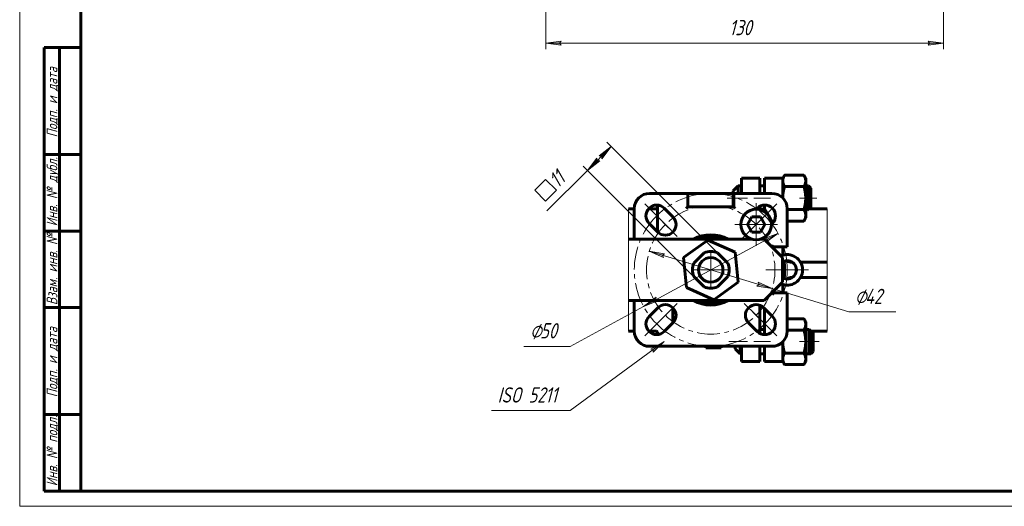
# Model space of a CAD drawing. Header units: millimetres. Extents: x 0 to 594, y 0 to 420.
# Tile 1 of 3: x 0 to 322, y 0 to 159. Entities that reach past the tile are written whole.
import ezdxf

# ---------------------------------------------------------------- set-up
doc = ezdxf.new("R2010")
doc.units = ezdxf.units.MM
for name, pattern in [('K5LT_AXLED', [12, 7.5, -1.5, 1.5, -1.5]), ('K5LT_BASIC', [0]), ('K5LT_THIN', [0]), ('K5LT_THIN_INCLUDED_TO_HATCHING', [0])]:
    doc.linetypes.add(name, pattern=pattern)
doc.layers.add('Системный слой', color=7, linetype='Continuous')
doc.layers.add('Системный слой (1)', color=7, linetype='Continuous', true_color=0x6c6c6c)
doc.styles.add('KDIMTEXTSTYLE', font='txt', dxfattribs={"width": 0.96, "oblique": 15, "height": 5})
doc.styles.add('KTEXTSTYLE', font='txt', dxfattribs={"width": 0.96, "height": 5})
doc.dimstyles.new('KDIMSTYLE (1.00)', dxfattribs={"dimtxt": 5, "dimasz": 1, "dimexe": 2, "dimexo": 0, "dimgap": 1, "dimtad": 1, "dimtxsty": 'KDIMTEXTSTYLE', "dimsah": 1, "dimcen": 0, "dimdle": 1, "dimadec": 0, "dimazin": 0, "dimtfac": 0.667, "dimtmove": 0, "dimatfit": 3, "dimfxl": 1, "dimtvp": 1, "dimtolj": 1, "dimtzin": 0, "dimarcsym": 0})

# ---------------------------------------------------------------- blocks, each defined once
blk = doc.blocks.new('D3')
at = {"layer": 'Системный слой (1)'}
for points in [[(176.54, 151.44), (177.04, 152.1), (172.04, 151.44), (177.04, 150.78)], [(297.04, 150.78), (302.04, 151.44), (297.04, 152.1), (297.54, 151.44)]]:
    blk.add_hatch(color=7, dxfattribs=at).paths.add_polyline_path(points)
at = {"layer": 'Системный слой (1)', "color": 7, "linetype": 'K5LT_THIN', "lineweight": 18, "true_color": 0xffffff}
for p, q in [((172.04, 219.37), (172.04, 149.44)), ((302.04, 219.37), (302.04, 149.44)), ((172.04, 151.44), (177.04, 152.1)), ((177.04, 150.78), (172.04, 151.44)), ((177.04, 152.1), (176.54, 151.44)), ((176.54, 151.44), (177.04, 150.78)), ((297.54, 151.44), (297.04, 152.1)), ((297.04, 152.1), (302.04, 151.44)), ((302.04, 151.44), (297.04, 150.78)), ((297.04, 150.78), (297.54, 151.44))]:
    blk.add_line(p, q, dxfattribs=at)
blk.add_wipeout([(232.02, 152.44), (232.02, 159.82), (241.65, 159.82), (241.65, 152.44)]).dxf.layer = 'Системный слой (1)'
blk.add_line((172.04, 151.44), (302.04, 151.44), dxfattribs=at)
at = {"layer": 'Системный слой (1)', "color": 7, "insert": (232.02, 159.03), "char_height": 5, "attachment_point": 1, "style": 'KTEXTSTYLE'}
blk.add_mtext('\\fArial|b0|c204|p34;\\H5.0;\\W1.000;\\Q15;\\fGOST Type AU|b0|i0|c204|p34;\\Q15;\\W0.960;130', dxfattribs=at)
blk = doc.blocks.new('KDIMARROW_01')
at = {"layer": 'Системный слой'}
blk.add_hatch(color=0, dxfattribs=at).paths.add_polyline_path([(0, 0), (-5, 0.66), (-4.5, 0), (-5, -0.66)])
at = {"layer": 'Системный слой', "color": 0, "linetype": 'K5LT_THIN', "lineweight": 18}
for p, q in [((-4.5, 0), (-5, 0.66)), ((-5, 0.66), (0, 0)), ((0, 0), (-5, -0.66)), ((-5, -0.66), (-4.5, 0))]:
    blk.add_line(p, q, dxfattribs=at)
at = {"layer": 'Системный слой (1)', "color": 0, "linetype": 'K5LT_THIN', "lineweight": 18}
blk.add_line((225.98, 256.37), (224.98, 256.37), dxfattribs=at)
blk = doc.blocks.new('U13')
at = {"layer": 'Системный слой (1)', "color": 143, "linetype": 'K5LT_BASIC', "lineweight": 60, "true_color": 0x33acca}
for p, q in [((258.67, 57.31), (258.67, 57.31)), ((258.67, 50.37), (258.67, 49.84))]:
    blk.add_line(p, q, dxfattribs=at)
blk = doc.blocks.new('U14')
at = {"layer": 'Системный слой (1)', "color": 143, "linetype": 'K5LT_BASIC', "lineweight": 60, "true_color": 0x33acca}
for p, q in [((249.54, 82.13), (249.54, 82.1)), ((249.89, 80.11), (249.92, 80)), ((249.92, 80), (249.96, 79.86)), ((249.96, 79.86), (250, 79.66)), ((250, 79.66), (250.06, 79.38)), ((250.06, 79.38), (250.11, 78.96)), ((250.11, 78.96), (250.11, 78.81))]:
    blk.add_line(p, q, dxfattribs=at)
blk = doc.blocks.new('U15')
at = {"layer": 'Системный слой (1)', "color": 143, "linetype": 'K5LT_BASIC', "lineweight": 60, "true_color": 0x33acca}
for start, end in [(90, 114.62), (65.38, 90), (245.38, 294.62)]:
    blk.add_arc((225.98, 77.31), 11, start, end, dxfattribs=at)
blk = doc.blocks.new('U16')
at = {"layer": 'Системный слой (1)', "color": 143, "linetype": 'K5LT_BASIC', "lineweight": 60, "true_color": 0x33acca}
for start, end in [(180, 193.2815), (236.4987, 270)]:
    blk.add_arc((252.54, 82.81), 3, start, end, dxfattribs=at)
blk = doc.blocks.new('U17')
at = {"layer": 'Системный слой (1)', "color": 143, "linetype": 'K5LT_BASIC', "lineweight": 60, "true_color": 0x33acca}
for p, q in [((249.54, 69.81), (249.54, 72.49)), ((249.54, 52.31), (249.54, 53.8))]:
    blk.add_line(p, q, dxfattribs=at)
blk = doc.blocks.new('U18')
at = {"layer": 'Системный слой (1)', "color": 143, "linetype": 'K5LT_BASIC', "lineweight": 60, "true_color": 0x33acca}
for p, q in [((259.44, 56.84), (259.44, 57.07)), ((259.44, 50.61), (259.44, 56.84))]:
    blk.add_line(p, q, dxfattribs=at)
blk = doc.blocks.new('U19')
at = {"layer": 'Системный слой (1)', "color": 143, "linetype": 'K5LT_BASIC', "lineweight": 60, "true_color": 0x33acca}
for p, q in [((199.04, 97.31), (200.98, 97.31)), ((205.68, 97.31), (208.54, 97.31))]:
    blk.add_line(p, q, dxfattribs=at)
blk = doc.blocks.new('U20')
at = {"layer": 'Системный слой (1)', "color": 143, "linetype": 'K5LT_BASIC', "lineweight": 60, "true_color": 0x33acca}
for p, q in [((249.93, 74.67), (249.89, 74.52)), ((250, 74.96), (249.93, 74.67)), ((250.08, 75.39), (250, 74.96)), ((250.11, 75.81), (250.08, 75.39)), ((249.54, 72.53), (249.54, 72.49))]:
    blk.add_line(p, q, dxfattribs=at)
blk = doc.blocks.new('U21')
at = {"layer": 'Системный слой (1)', "color": 143, "linetype": 'K5LT_BASIC', "lineweight": 60, "true_color": 0x33acca}
for p, q in [((258.32, 103.99), (258.32, 104.02)), ((258.32, 97.55), (258.32, 103.99))]:
    blk.add_line(p, q, dxfattribs=at)
blk = doc.blocks.new('U22')
at = {"layer": 'Системный слой (1)', "color": 143, "linetype": 'K5LT_BASIC', "lineweight": 60, "true_color": 0x33acca}
for start, end in [(90, 123.5013), (166.7185, 180)]:
    blk.add_arc((252.54, 71.81), 3, start, end, dxfattribs=at)
blk = doc.blocks.new('U23')
at = {"layer": 'Системный слой (1)', "color": 143, "linetype": 'K5LT_BASIC', "lineweight": 60, "true_color": 0x33acca}
for p, q in [((249.79, 103.23), (249.6, 102.01)), ((250.12, 104.54), (249.79, 103.23)), ((249.6, 102.01), (249.54, 100.83))]:
    blk.add_line(p, q, dxfattribs=at)
blk = doc.blocks.new('U24')
at = {"layer": 'Системный слой (1)', "color": 143, "linetype": 'K5LT_BASIC', "lineweight": 60, "true_color": 0x33acca}
for p, q in [((199.04, 57.31), (200.98, 57.31)), ((205.68, 57.31), (208.08, 57.31))]:
    blk.add_line(p, q, dxfattribs=at)
blk = doc.blocks.new('U25')
at = {"layer": 'Системный слой (1)', "color": 143, "linetype": 'K5LT_BASIC', "lineweight": 60, "true_color": 0x33acca}
for p, q in [((252.64, 79.81), (252.54, 79.81)), ((264.04, 79.81), (255.31, 79.81))]:
    blk.add_line(p, q, dxfattribs=at)
blk = doc.blocks.new('U26')
at = {"layer": 'Системный слой (1)', "color": 143, "linetype": 'K5LT_BASIC', "lineweight": 60, "true_color": 0x33acca}
for p, q in [((243.54, 97.16), (243.54, 98.49)), ((243.54, 56.14), (243.54, 64.71))]:
    blk.add_line(p, q, dxfattribs=at)
blk = doc.blocks.new('U27')
at = {"layer": 'Системный слой (1)', "color": 143, "linetype": 'K5LT_BASIC', "lineweight": 60, "true_color": 0x33acca}
for start, end in [(90, 123.5013), (166.7185, 180)]:
    blk.add_arc((252.54, 71.81), 3, start, end, dxfattribs=at)
blk = doc.blocks.new('U28')
at = {"layer": 'Системный слой (1)', "color": 143, "linetype": 'K5LT_BASIC', "lineweight": 60, "true_color": 0x33acca}
for p, q in [((252.54, 74.81), (252.64, 74.81)), ((255.31, 74.81), (264.04, 74.81))]:
    blk.add_line(p, q, dxfattribs=at)
blk = doc.blocks.new('U29')
at = {"layer": 'Системный слой (1)', "color": 143, "linetype": 'K5LT_BASIC', "lineweight": 60, "true_color": 0x33acca}
for p, q in [((249.54, 53.8), (249.6, 52.61)), ((249.6, 52.61), (249.79, 51.4)), ((249.79, 51.4), (250.12, 50.09))]:
    blk.add_line(p, q, dxfattribs=at)
blk = doc.blocks.new('U30')
at = {"layer": 'Системный слой (1)', "color": 143, "linetype": 'K5LT_BASIC', "lineweight": 60, "true_color": 0x33acca}
for p, q in [((249.54, 100.83), (249.54, 102.31)), ((249.54, 82.13), (249.54, 84.81))]:
    blk.add_line(p, q, dxfattribs=at)
blk = doc.blocks.new('U31')
at = {"layer": 'Системный слой (1)', "color": 143, "linetype": 'K5LT_BASIC', "lineweight": 60, "true_color": 0x33acca}
for p, q in [((242.04, 98.09), (242.04, 97.16)), ((242.04, 65.75), (242.04, 56.53))]:
    blk.add_line(p, q, dxfattribs=at)
blk = doc.blocks.new('U32')
at = {"layer": 'Системный слой (1)', "color": 143, "linetype": 'K5LT_BASIC', "lineweight": 60, "true_color": 0x33acca}
for start, end in [(60.4082, 119.5918), (240.4082, 299.5918)]:
    blk.add_arc((225.98, 77.31), 11.5, start, end, dxfattribs=at)
blk = doc.blocks.new('U33')
at = {"layer": 'Системный слой (1)', "color": 7, "linetype": 'K5LT_THIN_INCLUDED_TO_HATCHING', "lineweight": 18, "true_color": 0xffffff}
for p, q in [((199.04, 57.31), (199.04, 97.31)), ((264.04, 97.31), (264.04, 57.31))]:
    blk.add_line(p, q, dxfattribs=at)
blk = doc.blocks.new('U34')
at = {"layer": 'Системный слой (1)', "color": 30, "linetype": 'K5LT_AXLED', "lineweight": 18, "true_color": 0xff8000}
for q in [(225.98, 83.31), (219.98, 77.31), (231.98, 77.31), (225.98, 71.31)]:
    blk.add_line((225.98, 77.31), q, dxfattribs=at)
blk = doc.blocks.new('U35')
at = {"layer": 'Системный слой (1)', "color": 30, "linetype": 'K5LT_AXLED', "lineweight": 18, "true_color": 0xff8000}
for q in [(240.83, 99.16), (233.83, 92.16), (247.83, 92.16), (240.83, 85.16)]:
    blk.add_line((240.83, 92.16), q, dxfattribs=at)
blk = doc.blocks.new('U36')
at = {"layer": 'Системный слой (1)', "color": 30, "linetype": 'K5LT_AXLED', "lineweight": 18, "true_color": 0xff8000}
for p, q in [((240.83, 92.16), (245.78, 97.11)), ((211.13, 92.16), (207.24, 96.05)), ((215.02, 88.27), (211.13, 92.16)), ((235.88, 87.21), (240.83, 92.16)), ((215.02, 66.35), (211.13, 62.46)), ((236.94, 66.35), (240.83, 62.46)), ((211.13, 62.46), (207.24, 58.58)), ((240.83, 62.46), (244.72, 58.58))]:
    blk.add_line(p, q, dxfattribs=at)
for start, end in [(45, 135), (135, 225), (315, 45), (225, 315)]:
    blk.add_arc((225.98, 77.31), 21, start, end, dxfattribs=at)
blk = doc.blocks.new('U37')
at = {"layer": 'Системный слой (1)', "color": 30, "linetype": 'K5LT_AXLED', "lineweight": 18, "true_color": 0xff8000}
for p, q in [((208.3, 94.99), (204.41, 98.88)), ((243.66, 94.99), (247.54, 98.88)), ((212.19, 91.1), (208.3, 94.99)), ((239.77, 91.1), (243.66, 94.99)), ((243.98, 77.31), (250.98, 77.31)), ((250.98, 77.31), (257.98, 77.31)), ((212.19, 63.53), (208.3, 59.64)), ((239.77, 63.53), (243.66, 59.64)), ((208.3, 59.64), (204.41, 55.75)), ((243.66, 59.64), (247.54, 55.75))]:
    blk.add_line(p, q, dxfattribs=at)
for start, end in [(45, 135), (135, 225), (0, 45), (315, 0), (225, 315)]:
    blk.add_arc((225.98, 77.31), 25, start, end, dxfattribs=at)
blk = doc.blocks.new('D11')
at = {"layer": 'Системный слой (1)'}
for points in [[(210.19, 82.12), (210.86, 82.61), (205.89, 83.44), (210.48, 81.35)], [(246.07, 71.19), (241.48, 73.28), (241.76, 72.5), (241.09, 72.02)]]:
    blk.add_hatch(color=7, dxfattribs=at).paths.add_polyline_path(points)
at = {"layer": 'Системный слой (1)', "color": 7, "linetype": 'K5LT_THIN', "lineweight": 18, "true_color": 0xffffff}
for p, q in [((205.89, 83.44), (210.86, 82.61)), ((210.48, 81.35), (205.89, 83.44)), ((205.89, 83.44), (246.07, 71.19)), ((210.86, 82.61), (210.19, 82.12)), ((210.19, 82.12), (210.48, 81.35)), ((241.09, 72.02), (241.76, 72.5)), ((246.07, 71.19), (241.09, 72.02)), ((241.76, 72.5), (241.48, 73.28)), ((241.48, 73.28), (246.07, 71.19)), ((246.07, 71.19), (271.1, 63.56))]:
    blk.add_line(p, q, dxfattribs=at)
blk.add_wipeout([(273.1, 64.56), (273.1, 71.95), (283.99, 71.95), (283.99, 64.56)]).dxf.layer = 'Системный слой (1)'
blk.add_line((271.1, 63.56), (286.45, 63.56), dxfattribs=at)
at = {"layer": 'Системный слой (1)', "color": 7, "char_height": 5, "attachment_point": 1, "style": 'KTEXTSTYLE'}
for s, insert in [('\\fArial|b0|c204|p34;\\H5.0;\\W1.000;\\Q15;\\fGOST Type AU|b0|i0|c204|p34;\\Q15;\\W0.960;⌀', (273.1, 71.15)), ('\\fArial|b0|c204|p34;\\H5.0;\\W1.000;\\Q15;\\fGOST Type AU|b0|i0|c204|p34;\\Q15;\\W0.960;42', (276.41, 71.15))]:
    blk.add_mtext(s, dxfattribs=dict(at, insert=insert))
blk = doc.blocks.new('D12')
at = {"layer": 'Системный слой (1)'}
for points in [[(243.87, 86.28), (247.95, 89.25), (243.24, 87.44), (243.99, 87.1)], [(204.01, 65.38), (208.72, 67.19), (207.96, 67.53), (208.09, 68.35)]]:
    blk.add_hatch(color=7, dxfattribs=at).paths.add_polyline_path(points)
at = {"layer": 'Системный слой (1)', "color": 7, "linetype": 'K5LT_THIN', "lineweight": 18, "true_color": 0xffffff}
for p, q in [((247.95, 89.25), (204.01, 65.38)), ((243.24, 87.44), (247.95, 89.25)), ((243.99, 87.1), (243.24, 87.44)), ((247.95, 89.25), (243.87, 86.28)), ((243.87, 86.28), (243.99, 87.1)), ((204.01, 65.38), (208.09, 68.35)), ((208.09, 68.35), (207.96, 67.53)), ((204.01, 65.38), (179.96, 52.31)), ((208.72, 67.19), (204.01, 65.38)), ((207.96, 67.53), (208.72, 67.19))]:
    blk.add_line(p, q, dxfattribs=at)
blk.add_wipeout([(166.88, 53.31), (166.88, 60.7), (177.51, 60.7), (177.51, 53.31)]).dxf.layer = 'Системный слой (1)'
blk.add_line((179.96, 52.31), (164.88, 52.31), dxfattribs=at)
at = {"layer": 'Системный слой (1)', "color": 7, "char_height": 5, "attachment_point": 1, "style": 'KTEXTSTYLE'}
for s, insert in [('\\fArial|b0|c204|p34;\\H5.0;\\W1.000;\\Q15;\\fGOST Type AU|b0|i0|c204|p34;\\Q15;\\W0.960;⌀', (166.88, 59.9)), ('\\fArial|b0|c204|p34;\\H5.0;\\W1.000;\\Q15;\\fGOST Type AU|b0|i0|c204|p34;\\Q15;\\W0.960;50', (170.19, 59.9))]:
    blk.add_mtext(s, dxfattribs=dict(at, insert=insert))
blk = doc.blocks.new('D13')
at = {"layer": 'Системный слой (1)'}
for points in [[(190.37, 113.63), (193.44, 117.63), (189.44, 114.56), (190.26, 114.45)], [(185.66, 109.85), (189.66, 112.92), (188.84, 113.03), (188.73, 113.85)]]:
    blk.add_hatch(color=7, dxfattribs=at).paths.add_polyline_path(points)
at = {"layer": 'Системный слой (1)', "color": 7, "linetype": 'K5LT_THIN', "lineweight": 18, "true_color": 0xffffff}
for p, q in [((185.66, 109.85), (193.44, 117.63)), ((189.44, 114.56), (193.44, 117.63)), ((193.44, 117.63), (190.37, 113.63)), ((228.17, 82.9), (192.03, 119.04)), ((185.66, 109.85), (188.73, 113.85)), ((189.66, 112.92), (185.66, 109.85)), ((188.73, 113.85), (188.84, 113.03)), ((188.84, 113.03), (189.66, 112.92)), ((190.26, 114.45), (189.44, 114.56)), ((190.37, 113.63), (190.26, 114.45)), ((220.39, 75.12), (184.25, 111.27))]:
    blk.add_line(p, q, dxfattribs=at)
blk.add_wipeout([(173.1, 98.7), (167.88, 103.92), (175.87, 111.91), (181.09, 106.69)]).dxf.layer = 'Системный слой (1)'
for p, q in [((185.66, 109.85), (172.39, 96.58)), ((168.44, 103.36), (171.98, 106.9)), ((171.98, 106.9), (175.51, 103.36)), ((171.98, 99.82), (168.44, 103.36)), ((175.51, 103.36), (171.98, 99.82))]:
    blk.add_line(p, q, dxfattribs=at)
at = {"layer": 'Системный слой (1)', "color": 7, "insert": (172.48, 107.4), "char_height": 5, "attachment_point": 1, "rotation": 45, "style": 'KTEXTSTYLE'}
blk.add_mtext('\\fArial|b0|c204|p34;\\H5.0;\\W1.000;\\Q15;\\fGOST Type AU|b0|i0|c204|p34;\\Q15;\\W0.960;11', dxfattribs=at)
blk = doc.blocks.new('U38')
at = {"layer": 'Системный слой (1)'}
blk.add_hatch(color=7, dxfattribs=at).paths.add_polyline_path([(207.13, 50.36), (210.78, 53.84), (206.35, 51.42), (207.14, 51.19)])
at = {"layer": 'Системный слой (1)', "color": 7, "linetype": 'K5LT_THIN', "lineweight": 18, "true_color": 0xffffff}
for p, q in [((179.96, 31.32), (210.78, 53.84)), ((206.35, 51.42), (210.78, 53.84)), ((210.78, 53.84), (207.13, 50.36)), ((207.14, 51.19), (206.35, 51.42)), ((207.13, 50.36), (207.14, 51.19)), ((179.96, 31.32), (154.29, 31.32))]:
    blk.add_line(p, q, dxfattribs=at)
at = {"layer": 'Системный слой (1)', "color": 7, "insert": (156.29, 38.91), "char_height": 5, "attachment_point": 1, "style": 'KTEXTSTYLE'}
blk.add_mtext('\\fArial|b0|c204|p34;\\H5.0;\\W1.000;\\Q15;\\fGOST Type AU|b0|i0|c204|p34;\\Q15;\\W0.960;ISO 5211', dxfattribs=at)
blk = doc.blocks.new('U39')
at = {"color": 7, "linetype": 'K5LT_THIN', "lineweight": 18, "true_color": 0xffffff}
for p, q in [((0, 0), (0, 420)), ((594, 0), (0, 0))]:
    blk.add_line(p, q, dxfattribs=at)
at = {"color": 143, "linetype": 'K5LT_BASIC', "lineweight": 60, "true_color": 0x33acca}
for p, q in [((20, 5), (20, 415)), ((8, 5), (8, 150)), ((20, 150), (8, 150)), ((13, 5), (13, 150)), ((20, 115), (8, 115)), ((20, 90), (8, 90)), ((20, 65), (8, 65)), ((20, 30), (8, 30)), ((20, 5), (8, 5)), ((589, 5), (20, 5))]:
    blk.add_line(p, q, dxfattribs=at)
at = {"color": 7, "char_height": 3.5, "attachment_point": 1, "rotation": 90, "style": 'KTEXTSTYLE'}
for s, insert in [('\\fArial|b0|c204|p34;\\H5.0;\\W1.000;\\Q15;\\fGOST Type AU|b0|i0|c204|p34;\\Q15;\\W0.960;\\H3.50;Подп. и дата', (8.82, 120.66)), ('\\fArial|b0|c204|p34;\\H5.0;\\W1.000;\\Q15;\\fGOST Type AU|b0|i0|c204|p34;\\Q15;\\W0.960;\\H3.50;Инв. № дубл.', (8.82, 91.57)), ('\\fArial|b0|c204|p34;\\H5.0;\\W1.000;\\Q15;\\fGOST Type AU|b0|i0|c204|p34;\\Q15;\\W0.960;\\H3.50;Взам. инв. №', (8.82, 65.8)), ('\\fArial|b0|c204|p34;\\H5.0;\\W1.000;\\Q15;\\fGOST Type AU|b0|i0|c204|p34;\\Q15;\\W0.960;\\H3.50;Подп. и дата', (8.82, 35.66)), ('\\fArial|b0|c204|p34;\\H5.0;\\W1.000;\\Q15;\\fGOST Type AU|b0|i0|c204|p34;\\Q15;\\W0.960;\\H3.50;Инв. № подл.', (8.82, 6.57))]:
    blk.add_mtext(s, dxfattribs=dict(at, insert=insert))

msp = doc.modelspace()

# ---------------------------------------------------------------- linework, layer by layer
at = {"layer": 'Системный слой (1)', "color": 143, "linetype": 'K5LT_BASIC', "lineweight": 60, "true_color": 0x33acca}
for p, q in [((236.035, 107.314), (236.035, 102.314)), ((236.035, 107.314), (242.035, 107.314)), ((242.035, 107.314), (242.035, 102.314)), ((243.535, 102.314), (243.535, 107.314)), ((249.535, 107.314), (243.535, 107.314)), ((249.535, 107.287), (250.116, 108.292)), ((249.535, 102.314), (249.535, 107.314)), ((256.455, 108.292), (250.116, 108.292)), ((257.035, 107.287), (256.455, 108.292)), ((257.035, 107.287), (257.035, 106.416)), ((257.035, 106.416), (257.035, 100.787)), ((233.325, 103.137), (234.975, 104.787)), ((233.325, 103.137), (233.325, 103.117)), ((233.325, 103.117), (233.325, 98.437)), ((234.975, 104.787), (236.035, 104.787)), ((234.975, 104.753), (234.975, 104.787)), ((234.975, 102.314), (234.975, 104.753)), ((242.035, 104.787), (243.535, 104.787)), ((256.455, 104.54), (250.116, 104.54)), ((257.035, 104.787), (257.558, 104.787)), ((257.558, 104.787), (257.95, 104.787)), ((258.325, 104.02), (257.558, 104.787)), ((257.558, 104.787), (257.558, 104.753)), ((257.558, 104.753), (257.558, 96.787)), ((257.95, 104.787), (257.95, 104.395)), ((258.717, 104.02), (257.95, 104.787)), ((258.717, 97.554), (258.717, 104.02)), ((218.478, 102.314), (205.978, 102.314)), ((217.978, 101.814), (218.478, 102.314)), ((218.478, 102.314), (233.325, 102.314)), ((218.478, 97.905), (218.478, 102.314)), ((245.978, 102.314), (233.478, 102.314)), ((233.978, 101.814), (233.478, 102.314)), ((233.478, 102.314), (233.478, 97.905)), ((257.035, 100.787), (257.035, 95.158)), ((200.978, 97.314), (200.978, 87.314)), ((208.535, 97.314), (208.535, 89.807)), ((210.775, 97.467), (213.604, 94.638)), ((217.978, 97.405), (218.478, 97.905)), ((233.478, 97.905), (218.478, 97.905)), ((233.325, 98.437), (233.478, 98.284)), ((233.978, 97.405), (233.478, 97.905)), ((240.877, 97.163), (241.181, 97.467)), ((240.878, 97.163), (243.714, 97.163)), ((243.714, 97.163), (245.158, 94.663)), ((250.978, 84.814), (250.978, 97.314)), ((256.455, 97.034), (250.978, 97.034)), ((257.035, 96.787), (257.558, 96.787)), ((258.325, 97.554), (257.558, 96.787)), ((264.04, 97.314), (258.085, 97.314)), ((258.717, 97.554), (258.478, 97.314)), ((237.941, 92.163), (239.384, 94.663)), ((239.384, 94.663), (242.271, 94.663)), ((242.271, 94.663), (243.714, 92.163)), ((245.158, 94.663), (246.295, 92.693)), ((257.035, 94.287), (256.455, 93.281)), ((257.035, 95.158), (257.035, 94.287)), ((208.654, 89.689), (205.826, 92.517)), ((239.384, 89.663), (237.941, 92.163)), ((243.714, 92.163), (242.271, 89.663)), ((246.131, 92.517), (245.827, 92.213)), ((256.455, 93.281), (250.978, 93.281)), ((203.056, 87.314), (199.04, 87.314)), ((204.788, 87.314), (203.056, 87.314)), ((204.788, 87.314), (239.609, 87.314)), ((217.021, 81.326), (224.974, 87.078)), ((224.974, 87.078), (233.932, 83.065)), ((242.271, 89.663), (239.384, 89.663)), ((242.046, 87.314), (243.478, 87.314)), ((243.478, 87.314), (249.478, 81.314)), ((246.069, 85.314), (246.569, 84.814)), ((246.569, 84.814), (250.978, 84.814)), ((246.569, 84.223), (246.569, 84.814)), ((250.478, 85.314), (250.978, 84.814)), ((218.025, 71.563), (217.021, 81.326)), ((220.393, 79.508), (223.785, 82.899)), ((228.172, 82.899), (231.563, 79.508)), ((233.932, 83.065), (234.936, 73.302)), ((249.478, 81.314), (249.478, 73.314)), ((250.112, 78.814), (250.112, 75.814)), ((223.785, 71.73), (220.393, 75.121)), ((231.563, 75.121), (228.172, 71.73)), ((226.982, 67.551), (218.025, 71.563)), ((234.936, 73.302), (226.982, 67.551)), ((249.478, 73.314), (243.478, 67.314)), ((246.069, 69.314), (246.569, 69.814)), ((246.569, 69.814), (246.569, 70.405)), ((250.978, 69.814), (246.569, 69.814)), ((250.478, 69.314), (250.978, 69.814)), ((250.978, 57.314), (250.978, 69.814)), ((203.056, 67.314), (199.04, 67.314)), ((200.978, 67.314), (200.978, 57.314)), ((204.788, 67.314), (203.056, 67.314)), ((243.478, 67.314), (204.788, 67.314)), ((205.826, 62.111), (208.654, 64.94)), ((213.535, 65.006), (213.535, 59.922)), ((243.302, 64.94), (246.131, 62.111)), ((256.455, 61.347), (250.978, 61.347)), ((257.035, 60.341), (256.455, 61.347)), ((213.604, 59.99), (210.775, 57.162)), ((241.181, 57.162), (238.353, 59.99)), ((257.035, 60.341), (257.035, 59.471)), ((257.035, 59.471), (257.035, 53.841)), ((242.035, 57.841), (243.535, 57.841)), ((256.455, 57.594), (250.978, 57.594)), ((257.035, 57.841), (258.142, 57.841)), ((258.908, 57.075), (258.142, 57.841)), ((258.142, 57.841), (258.142, 49.987)), ((264.04, 57.314), (258.669, 57.314)), ((258.908, 50.608), (258.908, 57.075)), ((259.441, 57.075), (259.201, 57.314)), ((205.978, 52.314), (245.978, 52.314)), ((224.42, 52.314), (224.42, 52.232)), ((224.42, 52.232), (228.732, 52.232)), ((224.42, 51.926), (224.42, 52.232)), ((224.42, 51.926), (224.42, 51.867)), ((224.42, 51.819), (224.42, 51.867)), ((224.42, 51.867), (229.42, 51.867)), ((225.377, 51.819), (224.42, 51.819)), ((224.42, 51.819), (224.42, 51.814)), ((224.42, 51.814), (225.377, 51.814)), ((225.377, 51.819), (225.377, 51.867)), ((228.42, 51.85), (225.377, 51.85)), ((225.377, 51.814), (225.377, 51.819)), ((229.42, 51.914), (225.462, 51.914)), ((228.42, 51.85), (228.42, 51.867)), ((229.42, 52.175), (229.42, 52.314)), ((229.42, 51.914), (229.42, 52.175)), ((229.42, 51.867), (229.42, 51.914)), ((233.908, 52.314), (233.908, 51.577)), ((233.908, 51.577), (233.908, 51.491)), ((235.558, 49.987), (235.558, 52.314)), ((236.035, 52.314), (236.035, 47.314)), ((242.035, 52.314), (242.035, 47.314)), ((243.535, 47.314), (243.535, 52.314)), ((249.535, 47.314), (249.535, 52.314)), ((257.035, 53.841), (257.035, 48.212)), ((233.908, 51.491), (235.558, 49.841)), ((235.558, 49.841), (235.558, 49.987)), ((235.558, 49.841), (236.035, 49.841)), ((242.035, 49.841), (243.535, 49.841)), ((256.455, 50.089), (250.116, 50.089)), ((257.035, 49.841), (258.142, 49.841)), ((258.908, 50.608), (258.142, 49.841)), ((258.142, 49.987), (258.142, 49.841)), ((258.142, 49.841), (258.674, 49.841)), ((259.441, 50.608), (258.674, 49.841)), ((236.035, 47.314), (242.035, 47.314)), ((249.535, 47.314), (243.535, 47.314)), ((249.535, 47.341), (250.116, 46.336)), ((256.455, 46.336), (250.116, 46.336)), ((257.035, 47.341), (256.455, 46.336)), ((257.035, 48.212), (257.035, 47.341))]:
    msp.add_line(p, q, dxfattribs=at)
at = {"layer": 'Системный слой (1)', "color": 30, "linetype": 'K5LT_AXLED', "lineweight": 18, "true_color": 0xff8000}
for p, q in [((238.035, 100.787), (231.325, 100.787)), ((245.535, 100.787), (240.035, 100.787)), ((260.717, 100.787), (255.035, 100.787)), ((238.035, 53.841), (231.908, 53.841)), ((245.535, 53.841), (240.035, 53.841)), ((261.441, 53.841), (255.035, 53.841))]:
    msp.add_line(p, q, dxfattribs=at)
at = {"layer": 'Системный слой (1)', "color": 143, "linetype": 'K5LT_BASIC', "lineweight": 60, "true_color": 0x33acca}
msp.add_circle((225.978, 77.314), 4, dxfattribs=at)
for centre, radius, start, end in [((205.978, 97.314), 5, 90, 180), ((245.978, 97.314), 5, 0, 90), ((208.3, 94.992), 3.5, 45, 225), ((211.035, 97.314), 2.5, 152.86333, 180), ((240.827, 92.163), 5, 180, 90), ((240.827, 92.163), 5, 90, 180), ((243.656, 94.992), 3.5, 315, 135), ((211.129, 92.163), 3.5, 225, 45), ((225.978, 77.314), 6, 90, 111.44354), ((225.978, 77.314), 6, 68.55646, 90), ((250.978, 77.314), 5, 0, 114.29519), ((225.978, 77.314), 6, 158.55646, 201.44354), ((225.978, 77.314), 6, 338.55646, 21.44354), ((250.978, 77.314), 5, 245.70481, 0), ((250.978, 77.314), 3, 240, 120), ((225.978, 77.314), 6, 248.55646, 291.44354), ((211.129, 62.465), 3.5, 315, 135), ((240.827, 62.465), 3.5, 45, 225), ((208.3, 59.637), 3.5, 135, 315), ((243.656, 59.637), 3.5, 225, 45), ((205.978, 57.314), 5, 180, 270), ((208.077, 56.814), 0.5, 9.59407, 90), ((211.035, 57.314), 2.5, 189.59407, 207.13667), ((245.978, 57.314), 5, 270, 0)]:
    msp.add_arc(centre, radius, start, end, dxfattribs=at)
for centre, major_axis, ratio, start_param, end_param in [((219.775, 77.314), (49.692, 0), 0.5131579, 4.8060063, 4.8936176), ((221.023, 77.314), (50.128, 0), 0.5087001, -1.4821254, -1.4024762)]:
    msp.add_ellipse(centre, major_axis=major_axis, ratio=ratio, start_param=start_param, end_param=end_param, dxfattribs=at)
for points in [[(250.116, 108.292), (249.535, 107.287), (249.535, 106.416)], [(249.535, 106.416), (249.535, 105.545), (250.116, 104.54)], [(257.035, 106.416), (257.035, 107.287), (256.455, 108.292)], [(256.455, 104.54), (257.035, 105.545), (257.035, 106.416)], [(257.035, 100.787), (257.035, 102.529), (256.455, 104.54)], [(256.455, 97.034), (257.035, 99.045), (257.035, 100.787)], [(257.035, 95.158), (257.035, 96.029), (256.455, 97.034)], [(256.455, 93.281), (257.035, 94.287), (257.035, 95.158)], [(257.035, 59.471), (257.035, 60.341), (256.455, 61.347)], [(256.455, 57.594), (257.035, 58.6), (257.035, 59.471)], [(257.035, 53.841), (257.035, 55.583), (256.455, 57.594)], [(256.455, 50.089), (257.035, 52.1), (257.035, 53.841)], [(250.116, 50.089), (249.535, 49.083), (249.535, 48.212)], [(257.035, 48.212), (257.035, 49.083), (256.455, 50.089)], [(249.535, 48.212), (249.535, 47.341), (250.116, 46.336)], [(256.455, 46.336), (257.035, 47.341), (257.035, 48.212)]]:
    msp.add_rational_spline(points, [1, 1.0379548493, 1], degree=2, dxfattribs=at)

# ---------------------------------------------------------------- block references
at = {"layer": 'Системный слой (1)'}
for name in ['U23', 'U21', 'U37', 'U30', 'U19', 'U33', 'U36', 'U35', 'U31', 'U26', 'U32', 'U15', 'U34', 'U16', 'U14', 'U25', 'U20', 'U22', 'U27', 'U28', 'U17', 'U24', 'U13', 'U18', 'U29']:
    msp.add_blockref(name, (0, 0), dxfattribs=at)

# ---------------------------------------------------------------- dimensions: what is measured, and where the dimension line sits
at = {"layer": 'Системный слой (1)', "color": 7}
dim = msp.add_linear_dim(base=(172.035, 151.441), p1=(302.035, 219.365), p2=(172.035, 219.365), dimstyle='KDIMSTYLE (1.00)', override={"dimexo": 0, "dimpost": '\\fGOST Type AU|b0|c204|p34;\\H5.0;\\W0.960;\\Q15;<>', "dimblk1": 'KDIMARROW_01', "dimblk2": 'KDIMARROW_01', "dimse1": 0, "dimse2": 0, "dimclrt": 7, "dimtol": 1, "dimtp": 0, "dimtm": 0, "dimtdec": 5, "dimtolj": 1}, dxfattribs=at)
dim.commit()
dim.dimension.update_dxf_attribs({"geometry": 'D3', "text_midpoint": (237.035, 151.441), "dimtype": 160})

# ---------------------------------------------------------------- next in the draw order: dimensions: what is measured, and where the dimension line sits
dim = msp.add_diameter_dim_2p(p1=(205.89, 83.435), p2=(246.066, 71.193), dimstyle='KDIMSTYLE (1.00)', override={"dimtih": 1, "dimtoh": 1, "dimpost": '\\fGOST Type AU|b0|c204|p34;\\H5.0;\\W0.960;\\Q15;<>', "dimblk1": 'KDIMARROW_01', "dimblk2": 'KDIMARROW_01', "dimclrt": 7, "dimtol": 1, "dimtp": 0, "dimtm": 0, "dimtdec": 5, "dimtmove": 1, "dimatfit": 2, "dimtolj": 1}, dxfattribs=at)
dim.commit()
dim.dimension.update_dxf_attribs({"geometry": 'D11', "text_midpoint": (273.102, 63.564), "dimtype": 163})

# ---------------------------------------------------------------- next in the draw order: dimensions: what is measured, and where the dimension line sits
dim = msp.add_diameter_dim_2p(p1=(247.946, 89.248), p2=(204.01, 65.38), dimstyle='KDIMSTYLE (1.00)', override={"dimtih": 1, "dimtoh": 1, "dimpost": '\\fGOST Type AU|b0|c204|p34;\\H5.0;\\W0.960;\\Q15;<>', "dimblk1": 'KDIMARROW_01', "dimblk2": 'KDIMARROW_01', "dimclrt": 7, "dimtol": 1, "dimtp": 0, "dimtm": 0, "dimtdec": 5, "dimtmove": 1, "dimatfit": 2, "dimtolj": 1}, dxfattribs=at)
dim.commit()
dim.dimension.update_dxf_attribs({"geometry": 'D12', "text_midpoint": (177.958, 52.314), "dimtype": 163})

# ---------------------------------------------------------------- next in the draw order: block references
at = {"layer": 'Системный слой (1)'}
msp.add_blockref('U38', (0, 0), dxfattribs=at)

# ---------------------------------------------------------------- next in the draw order: dimensions: what is measured, and where the dimension line sits
at = {"layer": 'Системный слой (1)', "color": 7}
dim = msp.add_linear_dim(base=(185.663, 109.852), p1=(228.172, 82.899), p2=(220.393, 75.121), angle=45, dimstyle='KDIMSTYLE (1.00)', override={"dimexo": 0, "dimpost": '\\fGOST Type AU|b0|c204|p34;\\H5.0;\\W0.960;\\Q15;{\\fSymbol Type A|i0|c204|p18;т}<>', "dimblk1": 'KDIMARROW_01', "dimblk2": 'KDIMARROW_01', "dimse1": 0, "dimse2": 0, "dimclrt": 7, "dimtol": 1, "dimtp": 0, "dimtm": 0, "dimtdec": 5, "dimtolj": 1}, dxfattribs=at)
dim.commit()
dim.dimension.update_dxf_attribs({"geometry": 'D13', "text_midpoint": (177.967, 102.156), "dimtype": 160})

# ---------------------------------------------------------------- next in the draw order: block references
msp.add_blockref('U39', (0, 0))

doc.saveas('drawing.dxf')
